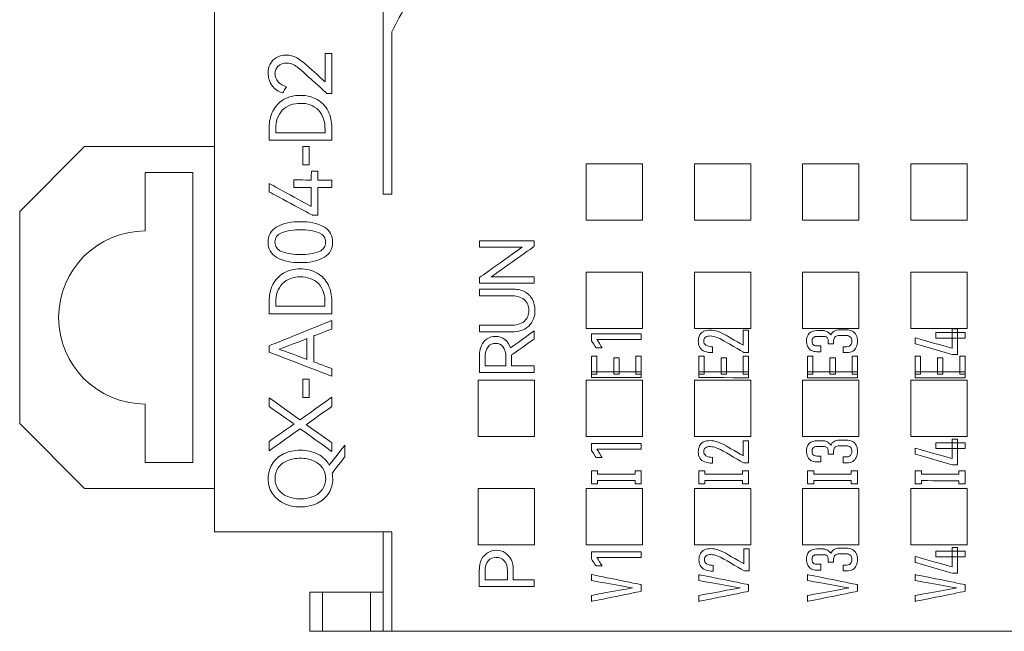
# Model space of a CAD drawing. Header units: inches. Extents: x 1106 to 1533, y 168 to 467.
# Tile 12 of 23: x 1215 to 1238, y 406 to 421. Entities that reach past the tile are written whole.
import ezdxf

# ---------------------------------------------------------------- set-up
doc = ezdxf.new("R2010")
doc.units = ezdxf.units.IN
doc.header["$LTSCALE"] = 23.1
doc.header["$MEASUREMENT"] = 0
doc.layers.get('0').update_dxf_attribs({"lineweight": 18})
doc.layers.add('Layer0000', color=7, linetype='Continuous')

msp = doc.modelspace()

# ---------------------------------------------------------------- linework, layer by layer
at = {"color": 7, "linetype": 'Continuous', "lineweight": 0}
for p, q in [((1219.349, 408.77), (1219.349, 434.67)), ((1214.849, 416.169), (1216.349, 417.669)), ((1219.349, 417.669), (1216.349, 417.669)), ((1217.749, 415.719), (1217.749, 417.069)), ((1218.849, 417.069), (1217.749, 417.069)), ((1218.849, 417.069), (1218.849, 410.369)), ((1214.849, 411.269), (1214.849, 416.169)), ((1217.749, 410.369), (1217.749, 411.719)), ((1216.349, 409.769), (1214.849, 411.269)), ((1217.749, 410.369), (1218.849, 410.369)), ((1219.349, 409.769), (1216.349, 409.769)), ((1219.349, 408.77), (1223.449, 408.77)), ((1223.249, 406.47), (1223.249, 408.77)), ((1223.449, 408.77), (1223.449, 406.47)), ((1221.553, 406.47), (1221.553, 407.37)), ((1223.25, 407.37), (1221.553, 407.37)), ((1221.846, 407.37), (1221.846, 406.47)), ((1222.956, 406.47), (1222.956, 407.37)), ((1221.553, 406.47), (1318.149, 406.47))]:
    msp.add_line(p, q, dxfattribs=at)
msp.add_arc((1217.749, 413.719), 2, 90, 270, dxfattribs=at)
at = {"layer": 'Layer0000', "color": 32, "linetype": 'Continuous', "lineweight": 20}
for centre, radius, start, end in [((1220.97, 419.407), 0.371, 120.4981, 152.9659), ((1220.996, 419.349), 0.434, 88.4027, 119.5385), ((1221.008, 419.284), 0.499, 60.8349, 89.9958), ((1220.37, 418.272), 1.695, 46.3582, 58.6732), ((1221.048, 419.371), 0.457, 153.3887, 180.5701), ((1220.988, 419.361), 0.238, 135.1434, 181.5032), ((1220.999, 419.331), 0.266, 86.5318, 132.37), ((1221.017, 419.241), 0.356, 59.4916, 90.3099), ((1220.31, 418.188), 1.625, 46.5045, 56.8595), ((1221.082, 419.363), 0.491, 179.6013, 215.229), ((1221.026, 419.352), 0.275, 179.5577, 222.4766), ((1221.036, 419.331), 0.435, 215.1988, 256.1999), ((1221.121, 419.44), 0.405, 222.5274, 254.5746), ((1221.271, 418.205), 0.636, 120.3917, 153.5661), ((1221.317, 418.101), 0.75, 88.5113, 119.4727), ((1221.357, 418.091), 0.76, 60.8639, 91.5289), ((1221.407, 418.204), 0.637, 26.6642, 59.8226), ((1221.362, 418.116), 0.593, 138.3371, 183.0456), ((1221.305, 418.109), 0.556, 86.7396, 133.9723), ((1221.371, 418.106), 0.56, 46.3017, 93.46), ((1221.312, 418.117), 0.594, 356.7999, 41.47), ((1221.452, 418.121), 0.837, 153.9444, 180.8743), ((1221.228, 418.121), 0.834, 359.0683, 26.2469), ((1220.983, 415.47), 0.394, 121.1814, 181.7377), ((1221.274, 414.877), 1.054, 86.4995, 118.0095), ((1221.402, 414.887), 1.044, 61.8429, 93.5001), ((1221.689, 415.47), 0.394, 358.2107, 58.5922), ((1220.977, 415.459), 0.228, 111.2333, 180.2909), ((1221.281, 414.656), 1.087, 86.9425, 110.7823), ((1221.396, 414.677), 1.066, 68.9948, 93.1014), ((1221.694, 415.46), 0.228, 359.4917, 68.2227), ((1220.981, 415.447), 0.391, 178.4114, 239.1766), ((1220.976, 415.457), 0.226, 179.6522, 249.0752), ((1221.695, 415.456), 0.226, 291.1691, 0.4479), ((1221.691, 415.447), 0.392, 301.0478, 1.5943), ((1221.275, 416.039), 1.052, 241.9535, 273.4708), ((1221.281, 416.282), 1.105, 249.5423, 272.9611), ((1221.395, 416.257), 1.081, 266.9817, 290.683), ((1221.401, 416.032), 1.044, 266.5496, 298.1263), ((1221.27, 414.196), 0.636, 120.3917, 153.5661), ((1221.305, 414.101), 0.556, 86.7396, 133.9723), ((1221.317, 414.092), 0.75, 88.5113, 119.4727), ((1221.357, 414.082), 0.76, 60.8639, 91.5289), ((1221.37, 414.097), 0.56, 46.3017, 93.46), ((1221.406, 414.195), 0.637, 26.6642, 59.8226), ((1221.452, 414.112), 0.837, 153.9444, 180.8743), ((1221.362, 414.107), 0.593, 138.3371, 183.0456), ((1221.312, 414.108), 0.594, 356.7999, 41.47), ((1221.228, 414.112), 0.834, 359.0683, 26.2469), ((1226.233, 413.747), 0.476, 54.5355, 93.6948), ((1226.241, 413.736), 0.641, 65.2228, 91.2658), ((1226.33, 413.939), 0.419, 29.8369, 64.6445), ((1226.305, 413.9), 0.311, 356.5959, 48.9238), ((1226.231, 413.896), 0.526, 358.5004, 28.5623), ((1226.307, 413.863), 0.309, 310.8305, 3.4637), ((1226.287, 413.857), 0.471, 314.2172, 3.0271), ((1226.233, 414.022), 0.48, 266.3185, 305.1505), ((1226.257, 413.944), 0.555, 266.8599, 310.2188), ((1225.842, 412.932), 0.351, 89.0721, 122.8837), ((1225.855, 412.942), 0.341, 52.3545, 91.1634), ((1230.844, 413.175), 0.311, 153.8632, 181.1941), ((1230.743, 413.216), 0.202, 114.851, 151.9249), ((1230.804, 413.056), 0.374, 89.1987, 113.0452), ((1230.798, 413.109), 0.184, 86.905, 123.1456), ((1230.789, 412.83), 0.6, 72.3279, 87.9615), ((1230.79, 412.831), 0.462, 70.3371, 87.5193), ((1230.65, 412.428), 0.888, 58.8899, 70.5982), ((1230.708, 412.563), 0.879, 59.4817, 72.5697), ((1233.272, 413.195), 0.237, 137.5024, 182.8571), ((1233.261, 413.166), 0.25, 87.6831, 130.9611), ((1233.266, 413.169), 0.115, 87.3958, 131.0712), ((1233.437, 413.161), 0.122, 53.1294, 91.9488), ((1233.421, 413.225), 0.191, 59.4105, 86.3909), ((1233.368, 413.148), 0.285, 36.2318, 58.1699), ((1233.766, 413.248), 0.182, 121.0789, 157.9444), ((1233.773, 413.193), 0.111, 133.7123, 180.7275), ((1233.794, 413.184), 0.251, 89.8294, 118.9371), ((1233.787, 413.149), 0.154, 87.4516, 126.0106), ((1233.96, 413.166), 0.136, 49.0311, 92.323), ((1233.958, 413.113), 0.321, 64.8285, 90.1636), ((1233.953, 413.181), 0.13, 357.4976, 42.4172), ((1234.001, 413.225), 0.202, 26.4739, 62.2735), ((1233.882, 413.178), 0.329, 359.4807, 24.5568), ((1226.02, 412.849), 0.547, 156.144, 181.0141), ((1225.856, 412.921), 0.367, 123.6775, 156.1782), ((1225.942, 412.842), 0.335, 143.0757, 183.8286), ((1225.842, 412.9), 0.22, 88.3187, 139.4044), ((1225.855, 412.906), 0.215, 39.9648, 91.845), ((1225.744, 412.843), 0.341, 356.1602, 36.1102), ((1225.817, 412.907), 0.392, 16.3185, 51.1714), ((1230.801, 413.163), 0.268, 178.8176, 210.7327), ((1230.762, 413.182), 0.104, 128.8675, 182.4861), ((1230.772, 413.173), 0.113, 177.8889, 237.378), ((1230.846, 413.321), 0.278, 240.9192, 273.1074), ((1233.374, 413.18), 0.338, 179.4322, 203.4312), ((1233.238, 413.126), 0.193, 204.8834, 240.6493), ((1233.275, 413.18), 0.113, 138.3527, 182.8146), ((1233.314, 413.175), 0.152, 180.2444, 203.778), ((1233.255, 413.155), 0.0898, 207.1413, 242.0957), ((1233.277, 413.221), 0.159, 246.1439, 268.1519), ((1233.449, 413.195), 0.0889, 358.0731, 46.6239), ((1233.961, 413.201), 0.157, 271.5298, 295.599), ((1233.979, 413.145), 0.0997, 300.5963, 335.9517), ((1233.915, 413.172), 0.169, 336.6145, 1.3143), ((1233.851, 413.171), 0.361, 337.2949, 0.7329), ((1230.763, 413.153), 0.231, 213.5135, 249.3184), ((1230.852, 413.401), 0.494, 249.7996, 271.0047), ((1233.268, 413.203), 0.274, 243.0257, 270.5717), ((1233.982, 413.156), 0.247, 268.316, 299.259), ((1234.001, 413.112), 0.199, 300.8264, 336.2475), ((1230.743, 410.661), 0.203, 114.8765, 151.8994), ((1230.803, 410.507), 0.368, 89.0175, 113.2264), ((1230.791, 410.288), 0.587, 72.1582, 88.1312), ((1230.704, 410), 0.889, 59.5516, 72.4997), ((1233.271, 410.649), 0.236, 137.457, 182.9025), ((1233.261, 410.621), 0.249, 87.5833, 131.0609), ((1233.422, 410.682), 0.188, 59.1932, 86.6082), ((1233.368, 410.601), 0.285, 36.2492, 58.1526), ((1233.766, 410.702), 0.182, 121.0789, 157.9444), ((1233.793, 410.639), 0.25, 89.771, 118.9955), ((1233.959, 410.57), 0.318, 64.6952, 90.2969), ((1234, 410.679), 0.202, 26.4912, 62.2562), ((1233.884, 410.633), 0.327, 359.3954, 24.6421), ((1221.221, 409.997), 0.634, 115.8553, 147.9564), ((1221.318, 409.789), 0.864, 88.7822, 115.6346), ((1221.357, 409.798), 0.855, 63.1671, 91.3331), ((1221.454, 409.997), 0.634, 29.722, 62.9075), ((1230.841, 410.62), 0.308, 153.7401, 181.3171), ((1230.799, 410.607), 0.266, 178.706, 210.8443), ((1230.762, 410.628), 0.103, 128.7676, 182.586), ((1230.772, 410.619), 0.113, 177.8889, 237.378), ((1230.797, 410.555), 0.183, 86.766, 123.2846), ((1230.791, 410.283), 0.455, 70.1988, 87.6576), ((1230.645, 409.863), 0.9, 58.9649, 70.5232), ((1233.371, 410.633), 0.336, 179.3436, 203.5197), ((1233.275, 410.634), 0.113, 138.3527, 182.8146), ((1233.311, 410.629), 0.149, 180.0498, 203.9727), ((1233.255, 410.609), 0.09, 207.1819, 242.0551), ((1233.266, 410.623), 0.115, 87.3958, 131.0712), ((1233.437, 410.616), 0.122, 53.0133, 92.0649), ((1233.449, 410.649), 0.0886, 357.9756, 46.7214), ((1233.772, 410.647), 0.11, 133.5042, 180.9356), ((1233.786, 410.604), 0.153, 87.3551, 126.1071), ((1233.96, 410.62), 0.136, 48.9462, 92.4079), ((1233.978, 410.599), 0.0997, 300.5963, 335.9517), ((1233.954, 410.635), 0.13, 357.4151, 42.4997), ((1233.915, 410.626), 0.169, 336.6145, 1.3143), ((1233.85, 410.625), 0.361, 337.2949, 0.7329), ((1221.22, 410.007), 0.628, 148.6153, 180.7148), ((1221.208, 409.975), 0.47, 112.2299, 144.6272), ((1221.322, 409.7), 0.767, 88.8694, 112.3105), ((1221.351, 409.706), 0.761, 67.5896, 91.0636), ((1221.46, 409.969), 0.476, 35.6701, 67.7195), ((1230.763, 410.599), 0.232, 213.5352, 249.2967), ((1230.851, 410.841), 0.489, 249.6892, 271.1151), ((1230.845, 410.765), 0.277, 240.8521, 273.1745), ((1233.238, 410.58), 0.193, 204.9015, 240.6312), ((1233.267, 410.655), 0.272, 242.9363, 270.6611), ((1233.276, 410.671), 0.155, 245.8281, 268.4677), ((1233.962, 410.652), 0.154, 271.238, 295.8908), ((1233.982, 410.61), 0.247, 268.316, 299.259), ((1234.001, 410.566), 0.199, 300.8264, 336.2475), ((1221.177, 410.008), 0.426, 145.8939, 181.2349), ((1221.499, 410.008), 0.422, 358.7893, 34.4826), ((1221.428, 409.999), 0.655, 359.9314, 10.885), ((1221.224, 409.99), 0.633, 179.2461, 211.0811), ((1221.177, 409.99), 0.426, 178.753, 214.094), ((1221.495, 409.99), 0.427, 325.7019, 1.1284), ((1221.45, 409.991), 0.634, 328.9299, 0.7187), ((1221.214, 409.993), 0.625, 211.8072, 244.357), ((1221.208, 410.023), 0.47, 215.3607, 247.758), ((1221.466, 410.02), 0.467, 291.9454, 324.6409), ((1221.461, 409.994), 0.626, 295.6462, 328.1655), ((1221.319, 410.215), 0.871, 244.4508, 271.1685), ((1221.322, 410.297), 0.767, 247.6775, 271.1186), ((1221.351, 410.304), 0.773, 268.9401, 292.0186), ((1221.355, 410.22), 0.875, 268.7727, 295.4701), ((1225.873, 407.958), 0.388, 122.9256, 154.3782), ((1225.859, 407.971), 0.37, 89.1149, 122.2642), ((1225.871, 407.967), 0.374, 58.1614, 90.8918), ((1225.865, 407.968), 0.377, 25.1695, 57.4631), ((1230.857, 408.125), 0.308, 153.7554, 181.3019), ((1230.76, 408.166), 0.204, 114.9722, 151.8038), ((1230.819, 408.012), 0.368, 89.021, 113.2229), ((1230.807, 407.793), 0.587, 72.1597, 88.1297), ((1230.717, 407.5), 0.894, 59.5918, 72.4596), ((1233.27, 408.151), 0.236, 137.4154, 182.9441), ((1233.26, 408.123), 0.249, 87.5283, 131.1159), ((1233.422, 408.183), 0.188, 59.1984, 86.603), ((1233.366, 408.102), 0.287, 36.3102, 58.0916), ((1233.766, 408.203), 0.182, 121.0789, 157.9444), ((1233.793, 408.141), 0.249, 89.7564, 119.0102), ((1233.959, 408.074), 0.316, 64.6246, 90.3675), ((1234.001, 408.181), 0.201, 26.4001, 62.3473), ((1233.885, 408.135), 0.326, 359.3379, 24.6996), ((1225.983, 407.906), 0.51, 154.3721, 180.9451), ((1225.923, 407.898), 0.317, 140.2444, 183.6772), ((1225.858, 407.936), 0.243, 88.4431, 137.1623), ((1225.872, 407.938), 0.24, 42.5305, 91.6399), ((1225.802, 407.899), 0.319, 356.2849, 39.3508), ((1225.734, 407.906), 0.522, 358.958, 25.0974), ((1230.815, 408.113), 0.267, 178.7235, 210.8267), ((1230.778, 408.133), 0.103, 128.8097, 182.5439), ((1230.787, 408.124), 0.113, 177.8889, 237.378), ((1230.813, 408.06), 0.183, 86.7909, 123.2597), ((1230.807, 407.788), 0.455, 70.2108, 87.6456), ((1230.658, 407.362), 0.907, 59.01, 70.4781), ((1233.369, 408.134), 0.334, 179.2849, 203.5785), ((1233.274, 408.136), 0.113, 138.3527, 182.8146), ((1233.31, 408.13), 0.148, 179.9182, 204.1042), ((1233.255, 408.111), 0.0901, 207.1916, 242.0455), ((1233.266, 408.124), 0.115, 87.3958, 131.0712), ((1233.436, 408.117), 0.122, 53.0518, 92.0264), ((1233.449, 408.15), 0.0887, 358.0271, 46.67), ((1233.772, 408.149), 0.11, 133.5157, 180.9241), ((1233.786, 408.105), 0.153, 87.3853, 126.0769), ((1233.96, 408.123), 0.135, 48.8701, 92.4841), ((1233.979, 408.1), 0.0992, 300.4969, 336.0511), ((1233.954, 408.137), 0.129, 357.3389, 42.5759), ((1233.914, 408.127), 0.169, 336.6145, 1.3143), ((1233.85, 408.126), 0.361, 337.2949, 0.7329), ((1230.78, 408.105), 0.233, 213.6213, 249.2105), ((1230.867, 408.346), 0.49, 249.6989, 271.1054), ((1230.861, 408.27), 0.277, 240.8409, 273.1856), ((1233.238, 408.082), 0.193, 204.9066, 240.6261), ((1233.267, 408.157), 0.273, 242.9539, 270.6434), ((1233.276, 408.172), 0.155, 245.8354, 268.4603), ((1233.962, 408.151), 0.152, 271.0846, 296.0442), ((1233.982, 408.112), 0.247, 268.316, 299.259), ((1234, 408.067), 0.199, 300.8264, 336.2475)]:
    msp.add_arc(centre, radius, start, end, dxfattribs=at)
for points in [[(1223.249, 432.069), (1223.249, 432.059), (1223.248, 416.579), (1223.248, 416.569)], [(1223.448, 420.318), (1223.453, 420.327), (1224.194, 421.72), (1224.198, 421.729)], [(1223.448, 416.569), (1223.448, 416.579), (1223.448, 420.308), (1223.448, 420.318)], [(1221.907, 419.167), (1221.907, 419.177), (1221.907, 419.811), (1221.907, 419.821)], [(1221.907, 419.821), (1221.917, 419.821), (1222.053, 419.821), (1222.063, 419.821)], [(1222.063, 419.821), (1222.063, 419.811), (1222.063, 418.908), (1222.063, 418.898)], [(1221.539, 419.499), (1221.547, 419.492), (1221.899, 419.173), (1221.907, 419.167)], [(1221.95, 418.898), (1221.943, 418.905), (1221.436, 419.36), (1221.428, 419.366)], [(1221.014, 419.05), (1221.009, 419.041), (1220.938, 418.917), (1220.933, 418.908)], [(1222.063, 418.898), (1222.053, 418.898), (1221.96, 418.898), (1221.95, 418.898)], [(1220.616, 417.813), (1220.616, 417.823), (1220.616, 418.098), (1220.616, 418.108)], [(1220.77, 418.084), (1220.77, 418.074), (1220.77, 417.998), (1220.77, 417.988)], [(1221.906, 417.988), (1221.906, 417.998), (1221.906, 418.074), (1221.906, 418.084)], [(1222.062, 418.108), (1222.062, 418.098), (1222.062, 417.823), (1222.062, 417.813)], [(1220.77, 417.988), (1220.78, 417.988), (1221.896, 417.988), (1221.906, 417.988)], [(1222.062, 417.813), (1222.052, 417.813), (1220.626, 417.813), (1220.616, 417.813)], [(1221.394, 417.25), (1221.394, 417.26), (1221.394, 417.659), (1221.394, 417.669)], [(1221.394, 417.669), (1221.404, 417.669), (1221.526, 417.669), (1221.536, 417.669)], [(1221.536, 417.669), (1221.536, 417.659), (1221.536, 417.26), (1221.536, 417.25)], [(1221.536, 417.25), (1221.526, 417.25), (1221.404, 417.25), (1221.394, 417.25)], [(1221.589, 416.896), (1221.589, 416.906), (1221.59, 417.094), (1221.59, 417.104)], [(1221.59, 417.104), (1221.6, 417.104), (1221.732, 417.104), (1221.742, 417.104)], [(1221.742, 417.104), (1221.742, 417.094), (1221.742, 416.906), (1221.742, 416.896)], [(1220.614, 416.624), (1220.614, 416.634), (1220.614, 416.806), (1220.614, 416.816)], [(1220.614, 416.816), (1220.622, 416.811), (1221.581, 416.291), (1221.589, 416.286)], [(1221.184, 416.897), (1221.194, 416.897), (1221.579, 416.896), (1221.589, 416.896)], [(1221.184, 416.721), (1221.184, 416.731), (1221.184, 416.887), (1221.184, 416.897)], [(1221.589, 416.721), (1221.579, 416.721), (1221.194, 416.721), (1221.184, 416.721)], [(1221.589, 416.286), (1221.589, 416.296), (1221.589, 416.711), (1221.589, 416.721)], [(1221.742, 416.896), (1221.752, 416.896), (1222.052, 416.896), (1222.062, 416.896)], [(1222.062, 416.721), (1222.052, 416.721), (1221.752, 416.721), (1221.742, 416.721)], [(1221.742, 416.721), (1221.742, 416.711), (1221.742, 416.091), (1221.742, 416.081)], [(1222.062, 416.896), (1222.062, 416.886), (1222.062, 416.731), (1222.062, 416.721)], [(1221.619, 416.081), (1221.61, 416.085), (1220.622, 416.619), (1220.614, 416.624)], [(1223.248, 416.569), (1223.258, 416.569), (1223.438, 416.569), (1223.448, 416.569)], [(1221.742, 416.081), (1221.732, 416.081), (1221.629, 416.081), (1221.619, 416.081)], [(1225.473, 415.344), (1225.473, 415.354), (1225.473, 415.48), (1225.473, 415.49)], [(1225.473, 415.49), (1225.483, 415.49), (1226.729, 415.49), (1226.739, 415.49)], [(1225.473, 414.641), (1225.481, 414.647), (1226.456, 415.339), (1226.464, 415.344)], [(1226.464, 415.344), (1226.454, 415.344), (1225.483, 415.344), (1225.473, 415.344)], [(1226.739, 415.36), (1226.73, 415.354), (1225.754, 414.662), (1225.746, 414.656)], [(1226.739, 415.49), (1226.739, 415.48), (1226.739, 415.37), (1226.739, 415.36)], [(1225.473, 414.511), (1225.473, 414.521), (1225.473, 414.631), (1225.473, 414.641)], [(1225.746, 414.656), (1225.756, 414.656), (1226.728, 414.656), (1226.738, 414.656)], [(1226.738, 414.656), (1226.738, 414.646), (1226.738, 414.521), (1226.738, 414.511)], [(1226.738, 414.511), (1226.728, 414.511), (1225.483, 414.511), (1225.473, 414.511)], [(1225.473, 414.222), (1225.473, 414.232), (1225.473, 414.366), (1225.473, 414.376)], [(1225.473, 414.376), (1225.483, 414.376), (1226.217, 414.376), (1226.227, 414.376)], [(1226.203, 414.222), (1226.193, 414.222), (1225.483, 414.222), (1225.473, 414.222)], [(1220.615, 413.804), (1220.615, 413.814), (1220.615, 414.089), (1220.615, 414.099)], [(1220.769, 414.075), (1220.769, 414.065), (1220.769, 413.99), (1220.769, 413.98)], [(1220.769, 413.98), (1220.779, 413.98), (1221.895, 413.98), (1221.905, 413.98)], [(1221.905, 413.98), (1221.905, 413.99), (1221.905, 414.065), (1221.905, 414.075)], [(1222.061, 414.099), (1222.061, 414.089), (1222.061, 413.814), (1222.061, 413.804)], [(1222.061, 413.804), (1222.051, 413.804), (1220.625, 413.804), (1220.615, 413.804)], [(1220.615, 413.067), (1220.624, 413.071), (1222.052, 413.644), (1222.061, 413.648)], [(1222.061, 413.648), (1222.061, 413.638), (1222.061, 413.462), (1222.061, 413.452)], [(1225.473, 413.389), (1225.473, 413.399), (1225.473, 413.533), (1225.473, 413.543)], [(1225.473, 413.543), (1225.483, 413.543), (1226.192, 413.543), (1226.202, 413.543)], [(1222.061, 413.452), (1222.052, 413.448), (1221.656, 413.296), (1221.646, 413.292)], [(1221.646, 413.292), (1221.646, 413.282), (1221.646, 412.703), (1221.646, 412.693)], [(1226.227, 413.389), (1226.217, 413.389), (1225.483, 413.389), (1225.473, 413.389)], [(1226.194, 413.017), (1226.202, 413.023), (1226.73, 413.404), (1226.738, 413.409)], [(1226.738, 413.409), (1226.738, 413.399), (1226.738, 413.231), (1226.738, 413.221)], [(1228.063, 413.183), (1228.063, 413.193), (1228.063, 413.336), (1228.063, 413.346)], [(1228.063, 413.346), (1228.073, 413.346), (1229.205, 413.346), (1229.215, 413.346)], [(1229.215, 413.346), (1229.215, 413.336), (1229.215, 413.223), (1229.215, 413.213)], [(1231.154, 413.32), (1231.163, 413.315), (1231.564, 413.084), (1231.573, 413.079)], [(1231.573, 413.079), (1231.573, 413.089), (1231.573, 413.418), (1231.573, 413.428)], [(1231.573, 413.428), (1231.583, 413.428), (1231.687, 413.428), (1231.697, 413.428)], [(1231.697, 413.428), (1231.697, 413.418), (1231.697, 412.923), (1231.697, 412.913)], [(1233.271, 413.416), (1233.281, 413.416), (1233.423, 413.416), (1233.433, 413.416)], [(1233.432, 413.284), (1233.422, 413.284), (1233.281, 413.284), (1233.271, 413.284)], [(1233.955, 413.302), (1233.945, 413.302), (1233.804, 413.302), (1233.794, 413.302)], [(1233.795, 413.435), (1233.805, 413.435), (1233.947, 413.435), (1233.957, 413.435)], [(1236.022, 413.244), (1236.022, 413.254), (1236.022, 413.364), (1236.022, 413.374)], [(1236.022, 413.374), (1236.032, 413.374), (1236.689, 413.374), (1236.699, 413.374)], [(1236.399, 413.008), (1236.399, 413.018), (1236.399, 413.449), (1236.399, 413.459)], [(1236.399, 413.459), (1236.409, 413.459), (1236.512, 413.459), (1236.522, 413.459)], [(1236.522, 413.459), (1236.522, 413.449), (1236.522, 412.871), (1236.522, 412.861)], [(1236.699, 413.374), (1236.699, 413.364), (1236.699, 413.254), (1236.699, 413.244)], [(1220.615, 412.919), (1220.615, 412.929), (1220.615, 413.057), (1220.615, 413.067)], [(1221.488, 413.231), (1221.479, 413.227), (1220.86, 412.989), (1220.85, 412.986)], [(1221.488, 412.753), (1221.488, 412.763), (1221.488, 413.221), (1221.488, 413.231)], [(1226.738, 413.221), (1226.73, 413.215), (1226.228, 412.86), (1226.22, 412.855)], [(1228.172, 413.02), (1228.166, 413.028), (1228.068, 413.174), (1228.063, 413.183)], [(1229.215, 413.213), (1229.205, 413.213), (1228.199, 413.213), (1228.189, 413.213)], [(1228.189, 413.213), (1228.194, 413.205), (1228.304, 413.028), (1228.309, 413.02)], [(1230.863, 413.044), (1230.863, 413.034), (1230.863, 412.917), (1230.863, 412.907)], [(1231.586, 412.913), (1231.577, 412.918), (1231.118, 413.184), (1231.109, 413.189)], [(1233.272, 413.062), (1233.282, 413.062), (1233.357, 413.062), (1233.367, 413.062)], [(1233.367, 413.062), (1233.367, 413.052), (1233.367, 412.938), (1233.367, 412.928)], [(1233.538, 413.11), (1233.538, 413.12), (1233.538, 413.182), (1233.538, 413.192)], [(1233.662, 413.11), (1233.652, 413.11), (1233.548, 413.11), (1233.538, 413.11)], [(1233.662, 413.192), (1233.662, 413.182), (1233.662, 413.12), (1233.662, 413.11)], [(1233.88, 412.909), (1233.88, 412.919), (1233.88, 413.034), (1233.88, 413.044)], [(1233.88, 413.044), (1233.89, 413.044), (1233.956, 413.044), (1233.966, 413.044)], [(1235.547, 413.112), (1235.547, 413.122), (1235.547, 413.24), (1235.547, 413.25)], [(1235.547, 413.25), (1235.557, 413.247), (1236.389, 413.011), (1236.399, 413.008)], [(1236.408, 412.861), (1236.399, 412.864), (1235.557, 413.11), (1235.547, 413.112)], [(1236.699, 413.244), (1236.689, 413.244), (1236.032, 413.244), (1236.022, 413.244)], [(1222.061, 412.363), (1222.052, 412.367), (1220.625, 412.915), (1220.615, 412.919)], [(1220.85, 412.986), (1220.86, 412.982), (1221.479, 412.756), (1221.488, 412.753)], [(1225.473, 412.45), (1225.473, 412.46), (1225.473, 412.829), (1225.473, 412.839)], [(1225.608, 412.82), (1225.608, 412.81), (1225.608, 412.614), (1225.608, 412.604)], [(1226.085, 412.604), (1226.085, 412.614), (1226.085, 412.81), (1226.085, 412.82)], [(1226.22, 412.855), (1226.22, 412.851), (1226.22, 412.842), (1226.22, 412.839)], [(1226.22, 412.839), (1226.22, 412.829), (1226.22, 412.614), (1226.22, 412.604)], [(1228.063, 412.408), (1228.063, 412.418), (1228.063, 412.814), (1228.063, 412.824)], [(1228.063, 412.824), (1228.073, 412.824), (1228.177, 412.824), (1228.187, 412.824)], [(1228.309, 413.02), (1228.299, 413.02), (1228.182, 413.02), (1228.172, 413.02)], [(1228.187, 412.824), (1228.187, 412.814), (1228.187, 412.418), (1228.187, 412.408)], [(1229.091, 412.408), (1229.091, 412.418), (1229.091, 412.814), (1229.091, 412.824)], [(1229.091, 412.824), (1229.101, 412.824), (1229.205, 412.824), (1229.215, 412.824)], [(1229.215, 412.824), (1229.215, 412.814), (1229.215, 412.418), (1229.215, 412.408)], [(1230.545, 412.408), (1230.545, 412.418), (1230.545, 412.814), (1230.545, 412.824)], [(1230.545, 412.824), (1230.555, 412.824), (1230.659, 412.824), (1230.669, 412.824)], [(1230.669, 412.824), (1230.669, 412.814), (1230.669, 412.418), (1230.669, 412.408)], [(1231.573, 412.408), (1231.573, 412.418), (1231.573, 412.814), (1231.573, 412.824)], [(1231.573, 412.824), (1231.583, 412.824), (1231.687, 412.824), (1231.697, 412.824)], [(1231.697, 412.913), (1231.687, 412.913), (1231.596, 412.913), (1231.586, 412.913)], [(1231.697, 412.824), (1231.697, 412.814), (1231.697, 412.418), (1231.697, 412.408)], [(1233.059, 412.408), (1233.059, 412.418), (1233.059, 412.814), (1233.059, 412.824)], [(1233.059, 412.824), (1233.069, 412.824), (1233.173, 412.824), (1233.183, 412.824)], [(1233.183, 412.824), (1233.183, 412.814), (1233.183, 412.418), (1233.183, 412.408)], [(1233.367, 412.928), (1233.357, 412.928), (1233.281, 412.928), (1233.271, 412.928)], [(1233.975, 412.909), (1233.965, 412.909), (1233.89, 412.909), (1233.88, 412.909)], [(1234.087, 412.408), (1234.087, 412.418), (1234.087, 412.814), (1234.087, 412.824)], [(1234.087, 412.824), (1234.097, 412.824), (1234.201, 412.824), (1234.211, 412.824)], [(1234.211, 412.824), (1234.211, 412.814), (1234.211, 412.418), (1234.211, 412.408)], [(1235.547, 412.408), (1235.547, 412.418), (1235.547, 412.814), (1235.547, 412.824)], [(1235.547, 412.824), (1235.557, 412.824), (1235.661, 412.824), (1235.671, 412.824)], [(1235.671, 412.824), (1235.671, 412.814), (1235.671, 412.418), (1235.671, 412.408)], [(1236.522, 412.861), (1236.512, 412.861), (1236.418, 412.861), (1236.408, 412.861)], [(1236.575, 412.407), (1236.575, 412.417), (1236.575, 412.813), (1236.575, 412.823)], [(1236.575, 412.823), (1236.585, 412.823), (1236.689, 412.823), (1236.699, 412.823)], [(1236.699, 412.823), (1236.699, 412.813), (1236.699, 412.417), (1236.699, 412.407)], [(1221.646, 412.693), (1221.656, 412.69), (1222.052, 412.545), (1222.061, 412.541)], [(1225.608, 412.604), (1225.618, 412.604), (1226.075, 412.604), (1226.085, 412.604)], [(1226.22, 412.604), (1226.23, 412.604), (1226.728, 412.604), (1226.738, 412.604)], [(1226.738, 412.604), (1226.738, 412.594), (1226.738, 412.46), (1226.738, 412.45)], [(1228.58, 412.408), (1228.58, 412.418), (1228.58, 412.775), (1228.58, 412.785)], [(1228.58, 412.785), (1228.59, 412.785), (1228.695, 412.785), (1228.705, 412.785)], [(1228.705, 412.785), (1228.705, 412.775), (1228.705, 412.418), (1228.705, 412.408)], [(1231.062, 412.408), (1231.062, 412.418), (1231.062, 412.774), (1231.062, 412.784)], [(1231.062, 412.784), (1231.072, 412.784), (1231.177, 412.784), (1231.187, 412.784)], [(1231.187, 412.784), (1231.187, 412.774), (1231.187, 412.418), (1231.187, 412.408)], [(1233.576, 412.408), (1233.576, 412.418), (1233.576, 412.774), (1233.576, 412.784)], [(1233.576, 412.784), (1233.586, 412.784), (1233.691, 412.784), (1233.701, 412.784)], [(1233.701, 412.784), (1233.701, 412.774), (1233.701, 412.418), (1233.701, 412.408)], [(1236.064, 412.407), (1236.064, 412.417), (1236.064, 412.774), (1236.064, 412.784)], [(1236.064, 412.784), (1236.074, 412.784), (1236.179, 412.784), (1236.189, 412.784)], [(1236.189, 412.784), (1236.189, 412.774), (1236.189, 412.417), (1236.189, 412.407)], [(1222.061, 412.541), (1222.061, 412.531), (1222.061, 412.373), (1222.061, 412.363)], [(1226.738, 412.45), (1226.728, 412.45), (1225.483, 412.45), (1225.473, 412.45)], [(1228.063, 412.33), (1228.063, 412.34), (1228.063, 412.452), (1228.063, 412.462)], [(1228.063, 412.462), (1228.073, 412.462), (1229.205, 412.462), (1229.215, 412.462)], [(1228.187, 412.408), (1228.177, 412.408), (1228.073, 412.408), (1228.063, 412.408)], [(1228.705, 412.408), (1228.695, 412.408), (1228.59, 412.408), (1228.58, 412.408)], [(1229.215, 412.408), (1229.205, 412.408), (1229.101, 412.408), (1229.091, 412.408)], [(1229.215, 412.462), (1229.215, 412.452), (1229.215, 412.34), (1229.215, 412.33)], [(1230.545, 412.33), (1230.545, 412.34), (1230.545, 412.452), (1230.545, 412.462)], [(1230.545, 412.462), (1230.555, 412.462), (1231.687, 412.462), (1231.697, 412.462)], [(1230.669, 412.408), (1230.659, 412.408), (1230.555, 412.408), (1230.545, 412.408)], [(1231.187, 412.408), (1231.177, 412.408), (1231.072, 412.408), (1231.062, 412.408)], [(1231.697, 412.408), (1231.687, 412.408), (1231.583, 412.408), (1231.573, 412.408)], [(1231.697, 412.462), (1231.697, 412.452), (1231.697, 412.339), (1231.697, 412.329)], [(1233.059, 412.329), (1233.059, 412.339), (1233.059, 412.452), (1233.059, 412.462)], [(1233.059, 412.462), (1233.069, 412.462), (1234.201, 412.461), (1234.211, 412.461)], [(1233.183, 412.408), (1233.173, 412.408), (1233.069, 412.408), (1233.059, 412.408)], [(1233.701, 412.408), (1233.691, 412.408), (1233.586, 412.408), (1233.576, 412.408)], [(1234.211, 412.408), (1234.201, 412.408), (1234.097, 412.408), (1234.087, 412.408)], [(1234.211, 412.461), (1234.211, 412.451), (1234.211, 412.339), (1234.211, 412.329)], [(1235.547, 412.329), (1235.547, 412.339), (1235.547, 412.451), (1235.547, 412.461)], [(1235.547, 412.461), (1235.557, 412.461), (1236.689, 412.461), (1236.699, 412.461)], [(1235.671, 412.408), (1235.661, 412.408), (1235.557, 412.408), (1235.547, 412.408)], [(1236.189, 412.407), (1236.179, 412.407), (1236.074, 412.407), (1236.064, 412.407)], [(1236.699, 412.407), (1236.689, 412.407), (1236.585, 412.407), (1236.575, 412.407)], [(1236.699, 412.461), (1236.699, 412.451), (1236.699, 412.339), (1236.699, 412.329)], [(1221.394, 411.873), (1221.394, 411.883), (1221.394, 412.282), (1221.394, 412.292)], [(1221.394, 412.292), (1221.404, 412.292), (1221.526, 412.292), (1221.536, 412.292)], [(1221.536, 412.292), (1221.536, 412.282), (1221.536, 411.883), (1221.536, 411.873)], [(1229.215, 412.33), (1229.205, 412.33), (1228.073, 412.33), (1228.063, 412.33)], [(1231.697, 412.329), (1231.687, 412.329), (1230.555, 412.33), (1230.545, 412.33)], [(1234.211, 412.329), (1234.201, 412.329), (1233.069, 412.329), (1233.059, 412.329)], [(1236.699, 412.329), (1236.689, 412.329), (1235.557, 412.329), (1235.547, 412.329)], [(1220.616, 411.864), (1220.624, 411.859), (1221.321, 411.359), (1221.329, 411.353)], [(1220.616, 411.661), (1220.616, 411.671), (1220.616, 411.854), (1220.616, 411.864)], [(1221.329, 411.353), (1221.337, 411.359), (1222.054, 411.872), (1222.062, 411.878)], [(1221.536, 411.873), (1221.526, 411.873), (1221.404, 411.873), (1221.394, 411.873)], [(1222.062, 411.878), (1222.062, 411.868), (1222.062, 411.673), (1222.062, 411.663)], [(1221.191, 411.26), (1221.182, 411.266), (1220.624, 411.655), (1220.616, 411.661)], [(1222.062, 411.663), (1222.054, 411.657), (1221.479, 411.25), (1221.471, 411.244)], [(1220.616, 410.857), (1220.624, 410.863), (1221.182, 411.254), (1221.191, 411.26)], [(1221.471, 411.244), (1221.479, 411.238), (1222.054, 410.835), (1222.062, 410.829)], [(1221.331, 411.151), (1221.323, 411.145), (1220.624, 410.645), (1220.616, 410.64)], [(1222.062, 410.626), (1222.054, 410.631), (1221.339, 411.145), (1221.331, 411.151)], [(1220.616, 410.64), (1220.616, 410.65), (1220.616, 410.847), (1220.616, 410.857)], [(1222.004, 410.311), (1222.011, 410.319), (1222.356, 410.759), (1222.362, 410.767)], [(1222.062, 410.829), (1222.062, 410.819), (1222.062, 410.636), (1222.062, 410.626)], [(1222.362, 410.767), (1222.362, 410.757), (1222.362, 410.512), (1222.362, 410.502)], [(1228.063, 410.648), (1228.063, 410.658), (1228.063, 410.801), (1228.063, 410.811)], [(1228.063, 410.811), (1228.073, 410.811), (1229.205, 410.81), (1229.215, 410.81)], [(1229.215, 410.81), (1229.215, 410.8), (1229.215, 410.688), (1229.215, 410.678)], [(1231.154, 410.766), (1231.163, 410.761), (1231.564, 410.529), (1231.572, 410.524)], [(1231.572, 410.524), (1231.572, 410.534), (1231.572, 410.863), (1231.572, 410.873)], [(1231.572, 410.873), (1231.582, 410.873), (1231.687, 410.873), (1231.697, 410.873)], [(1231.697, 410.873), (1231.697, 410.863), (1231.697, 410.368), (1231.697, 410.358)], [(1233.271, 410.87), (1233.281, 410.87), (1233.423, 410.87), (1233.433, 410.87)], [(1233.794, 410.889), (1233.804, 410.889), (1233.947, 410.888), (1233.957, 410.888)], [(1236.021, 410.696), (1236.021, 410.706), (1236.021, 410.816), (1236.021, 410.826)], [(1236.021, 410.826), (1236.031, 410.826), (1236.689, 410.826), (1236.699, 410.826)], [(1236.399, 410.46), (1236.399, 410.47), (1236.399, 410.901), (1236.399, 410.911)], [(1236.399, 410.911), (1236.409, 410.911), (1236.512, 410.911), (1236.522, 410.911)], [(1236.522, 410.911), (1236.522, 410.901), (1236.521, 410.323), (1236.521, 410.313)], [(1236.699, 410.826), (1236.699, 410.816), (1236.699, 410.706), (1236.699, 410.696)], [(1228.171, 410.485), (1228.166, 410.493), (1228.068, 410.639), (1228.063, 410.648)], [(1229.215, 410.678), (1229.205, 410.678), (1228.199, 410.678), (1228.189, 410.678)], [(1228.189, 410.678), (1228.194, 410.67), (1228.304, 410.493), (1228.309, 410.485)], [(1231.586, 410.358), (1231.577, 410.363), (1231.117, 410.629), (1231.109, 410.634)], [(1233.432, 410.737), (1233.422, 410.737), (1233.281, 410.737), (1233.271, 410.737)], [(1233.538, 410.564), (1233.538, 410.574), (1233.538, 410.635), (1233.538, 410.645)], [(1233.662, 410.564), (1233.652, 410.564), (1233.548, 410.564), (1233.538, 410.564)], [(1233.662, 410.645), (1233.662, 410.635), (1233.662, 410.574), (1233.662, 410.564)], [(1233.954, 410.756), (1233.944, 410.756), (1233.803, 410.756), (1233.793, 410.756)], [(1235.547, 410.564), (1235.547, 410.574), (1235.547, 410.692), (1235.547, 410.702)], [(1235.547, 410.702), (1235.556, 410.699), (1236.389, 410.463), (1236.399, 410.46)], [(1236.408, 410.313), (1236.399, 410.316), (1235.556, 410.562), (1235.547, 410.564)], [(1236.699, 410.696), (1236.689, 410.696), (1236.031, 410.696), (1236.021, 410.696)], [(1222.362, 410.502), (1222.356, 410.494), (1222.078, 410.131), (1222.072, 410.123)], [(1228.309, 410.485), (1228.299, 410.485), (1228.181, 410.485), (1228.171, 410.485)], [(1230.862, 410.489), (1230.862, 410.479), (1230.862, 410.362), (1230.862, 410.352)], [(1231.697, 410.358), (1231.687, 410.358), (1231.596, 410.358), (1231.586, 410.358)], [(1233.366, 410.382), (1233.356, 410.382), (1233.28, 410.382), (1233.27, 410.382)], [(1233.272, 410.516), (1233.282, 410.516), (1233.356, 410.516), (1233.366, 410.516)], [(1233.366, 410.516), (1233.366, 410.506), (1233.366, 410.392), (1233.366, 410.382)], [(1233.88, 410.363), (1233.88, 410.373), (1233.88, 410.488), (1233.88, 410.498)], [(1233.88, 410.498), (1233.89, 410.498), (1233.955, 410.498), (1233.965, 410.498)], [(1233.975, 410.363), (1233.965, 410.363), (1233.89, 410.363), (1233.88, 410.363)], [(1236.521, 410.313), (1236.511, 410.313), (1236.418, 410.313), (1236.408, 410.313)], [(1228.062, 409.95), (1228.062, 409.96), (1228.062, 410.091), (1228.062, 410.101)], [(1228.063, 410.101), (1228.063, 410.111), (1228.063, 410.166), (1228.063, 410.176)], [(1228.063, 410.176), (1228.073, 410.176), (1228.195, 410.176), (1228.205, 410.176)], [(1228.205, 410.176), (1228.205, 410.166), (1228.205, 410.111), (1228.205, 410.101)], [(1228.205, 410.101), (1228.215, 410.101), (1229.062, 410.101), (1229.072, 410.101)], [(1229.072, 410.101), (1229.072, 410.111), (1229.072, 410.166), (1229.072, 410.176)], [(1229.072, 410.176), (1229.082, 410.176), (1229.205, 410.176), (1229.215, 410.176)], [(1229.215, 410.176), (1229.215, 410.166), (1229.215, 409.886), (1229.215, 409.876)], [(1230.544, 410.101), (1230.544, 410.111), (1230.544, 410.165), (1230.544, 410.175)], [(1230.544, 410.175), (1230.554, 410.175), (1230.677, 410.175), (1230.687, 410.175)], [(1230.544, 409.95), (1230.544, 409.96), (1230.544, 410.091), (1230.544, 410.101)], [(1230.687, 410.175), (1230.687, 410.165), (1230.687, 410.111), (1230.687, 410.101)], [(1230.687, 410.101), (1230.697, 410.101), (1231.544, 410.101), (1231.554, 410.101)], [(1231.554, 410.101), (1231.554, 410.111), (1231.554, 410.166), (1231.554, 410.176)], [(1231.554, 410.176), (1231.564, 410.176), (1231.687, 410.176), (1231.697, 410.176)], [(1231.697, 410.176), (1231.697, 410.166), (1231.697, 409.886), (1231.697, 409.876)], [(1233.059, 410.1), (1233.059, 410.11), (1233.059, 410.165), (1233.059, 410.175)], [(1233.059, 410.175), (1233.069, 410.175), (1233.192, 410.175), (1233.202, 410.175)], [(1233.059, 409.95), (1233.059, 409.96), (1233.059, 410.09), (1233.059, 410.1)], [(1233.202, 410.175), (1233.202, 410.165), (1233.202, 410.11), (1233.202, 410.1)], [(1233.202, 410.1), (1233.212, 410.1), (1234.058, 410.1), (1234.068, 410.1)], [(1234.068, 410.1), (1234.068, 410.11), (1234.068, 410.165), (1234.068, 410.175)], [(1234.068, 410.175), (1234.078, 410.175), (1234.201, 410.175), (1234.211, 410.175)], [(1234.211, 410.175), (1234.211, 410.165), (1234.211, 409.886), (1234.211, 409.876)], [(1235.547, 410.1), (1235.547, 410.11), (1235.547, 410.165), (1235.547, 410.175)], [(1235.547, 410.175), (1235.557, 410.175), (1235.679, 410.175), (1235.689, 410.175)], [(1235.547, 409.95), (1235.547, 409.96), (1235.547, 410.09), (1235.547, 410.1)], [(1235.689, 410.175), (1235.689, 410.165), (1235.689, 410.11), (1235.689, 410.1)], [(1235.689, 410.1), (1235.699, 410.1), (1236.546, 410.1), (1236.556, 410.1)], [(1236.556, 410.1), (1236.556, 410.11), (1236.556, 410.165), (1236.556, 410.175)], [(1236.556, 410.175), (1236.566, 410.175), (1236.689, 410.175), (1236.699, 410.175)], [(1236.699, 410.175), (1236.699, 410.165), (1236.699, 409.886), (1236.699, 409.876)], [(1228.063, 409.876), (1228.063, 409.886), (1228.063, 409.94), (1228.063, 409.95)], [(1228.205, 409.876), (1228.195, 409.876), (1228.073, 409.876), (1228.063, 409.876)], [(1229.072, 409.95), (1229.062, 409.95), (1228.215, 409.95), (1228.205, 409.95)], [(1228.205, 409.95), (1228.205, 409.94), (1228.205, 409.886), (1228.205, 409.876)], [(1229.072, 409.876), (1229.072, 409.886), (1229.072, 409.94), (1229.072, 409.95)], [(1229.215, 409.876), (1229.205, 409.876), (1229.082, 409.876), (1229.072, 409.876)], [(1230.544, 409.876), (1230.544, 409.886), (1230.544, 409.94), (1230.544, 409.95)], [(1230.687, 409.876), (1230.677, 409.876), (1230.554, 409.876), (1230.544, 409.876)], [(1231.554, 409.95), (1231.544, 409.95), (1230.697, 409.95), (1230.687, 409.95)], [(1230.687, 409.95), (1230.687, 409.94), (1230.687, 409.886), (1230.687, 409.876)], [(1231.554, 409.876), (1231.554, 409.886), (1231.554, 409.94), (1231.554, 409.95)], [(1231.697, 409.876), (1231.687, 409.876), (1231.564, 409.876), (1231.554, 409.876)], [(1233.059, 409.875), (1233.059, 409.885), (1233.059, 409.94), (1233.059, 409.95)], [(1233.202, 409.875), (1233.192, 409.875), (1233.069, 409.875), (1233.059, 409.875)], [(1234.068, 409.95), (1234.058, 409.95), (1233.212, 409.95), (1233.202, 409.95)], [(1233.202, 409.95), (1233.202, 409.94), (1233.202, 409.885), (1233.202, 409.875)], [(1234.068, 409.876), (1234.068, 409.886), (1234.068, 409.94), (1234.068, 409.95)], [(1234.211, 409.876), (1234.201, 409.876), (1234.078, 409.876), (1234.068, 409.876)], [(1235.547, 409.875), (1235.547, 409.885), (1235.547, 409.94), (1235.547, 409.95)], [(1235.689, 409.875), (1235.679, 409.875), (1235.557, 409.875), (1235.547, 409.875)], [(1236.556, 409.949), (1236.546, 409.949), (1235.699, 409.95), (1235.689, 409.95)], [(1235.689, 409.95), (1235.689, 409.94), (1235.689, 409.885), (1235.689, 409.875)], [(1236.556, 409.876), (1236.556, 409.886), (1236.556, 409.939), (1236.556, 409.949)], [(1236.699, 409.876), (1236.689, 409.876), (1236.566, 409.876), (1236.556, 409.876)], [(1228.062, 408.142), (1228.062, 408.152), (1228.062, 408.295), (1228.062, 408.305)], [(1228.062, 408.305), (1228.072, 408.305), (1229.205, 408.305), (1229.215, 408.305)], [(1229.215, 408.305), (1229.215, 408.295), (1229.215, 408.182), (1229.215, 408.172)], [(1231.17, 408.271), (1231.179, 408.266), (1231.58, 408.034), (1231.588, 408.029)], [(1231.588, 408.029), (1231.588, 408.039), (1231.588, 408.368), (1231.588, 408.378)], [(1231.588, 408.378), (1231.598, 408.378), (1231.703, 408.378), (1231.713, 408.378)], [(1231.713, 408.378), (1231.713, 408.368), (1231.713, 407.873), (1231.713, 407.863)], [(1233.271, 408.371), (1233.281, 408.371), (1233.423, 408.371), (1233.433, 408.371)], [(1233.794, 408.39), (1233.804, 408.39), (1233.947, 408.39), (1233.957, 408.39)], [(1236.022, 408.193), (1236.022, 408.203), (1236.022, 408.313), (1236.022, 408.323)], [(1236.022, 408.323), (1236.032, 408.323), (1236.69, 408.323), (1236.7, 408.323)], [(1236.4, 407.957), (1236.4, 407.967), (1236.4, 408.398), (1236.4, 408.408)], [(1236.4, 408.408), (1236.41, 408.408), (1236.512, 408.408), (1236.522, 408.408)], [(1236.522, 408.408), (1236.522, 408.398), (1236.522, 407.82), (1236.522, 407.81)], [(1236.7, 408.323), (1236.7, 408.313), (1236.7, 408.203), (1236.7, 408.193)], [(1228.171, 407.979), (1228.165, 407.987), (1228.068, 408.133), (1228.062, 408.142)], [(1229.215, 408.172), (1229.205, 408.172), (1228.198, 408.173), (1228.188, 408.173)], [(1228.188, 408.173), (1228.194, 408.164), (1228.303, 407.988), (1228.309, 407.979)], [(1231.602, 407.863), (1231.593, 407.868), (1231.133, 408.134), (1231.125, 408.139)], [(1233.432, 408.239), (1233.422, 408.239), (1233.281, 408.239), (1233.271, 408.239)], [(1233.537, 408.065), (1233.537, 408.075), (1233.537, 408.137), (1233.537, 408.147)], [(1233.662, 408.065), (1233.652, 408.065), (1233.547, 408.065), (1233.537, 408.065)], [(1233.662, 408.147), (1233.662, 408.137), (1233.662, 408.075), (1233.662, 408.065)], [(1233.954, 408.258), (1233.944, 408.258), (1233.803, 408.258), (1233.793, 408.258)], [(1235.548, 408.061), (1235.548, 408.071), (1235.548, 408.189), (1235.548, 408.199)], [(1235.548, 408.199), (1235.557, 408.196), (1236.39, 407.96), (1236.4, 407.957)], [(1236.409, 407.81), (1236.399, 407.813), (1235.557, 408.059), (1235.548, 408.061)], [(1236.7, 408.193), (1236.69, 408.193), (1236.032, 408.193), (1236.022, 408.193)], [(1225.472, 407.508), (1225.472, 407.518), (1225.472, 407.887), (1225.472, 407.897)], [(1225.607, 407.878), (1225.607, 407.868), (1225.607, 407.672), (1225.607, 407.662)], [(1226.121, 407.662), (1226.121, 407.672), (1226.121, 407.868), (1226.121, 407.878)], [(1226.255, 407.897), (1226.255, 407.887), (1226.255, 407.672), (1226.255, 407.662)], [(1228.309, 407.979), (1228.299, 407.979), (1228.181, 407.979), (1228.171, 407.979)], [(1230.878, 407.994), (1230.878, 407.984), (1230.878, 407.867), (1230.878, 407.857)], [(1231.713, 407.863), (1231.703, 407.863), (1231.612, 407.863), (1231.602, 407.863)], [(1233.366, 407.884), (1233.356, 407.884), (1233.28, 407.884), (1233.27, 407.884)], [(1233.272, 408.018), (1233.282, 408.018), (1233.356, 408.018), (1233.366, 408.018)], [(1233.366, 408.018), (1233.366, 408.008), (1233.366, 407.894), (1233.366, 407.884)], [(1233.879, 407.865), (1233.879, 407.875), (1233.879, 407.99), (1233.879, 408)], [(1233.879, 408), (1233.889, 408), (1233.955, 408), (1233.965, 408)], [(1233.975, 407.865), (1233.965, 407.865), (1233.889, 407.865), (1233.879, 407.865)], [(1236.522, 407.81), (1236.512, 407.81), (1236.419, 407.81), (1236.409, 407.81)], [(1225.607, 407.662), (1225.617, 407.662), (1226.111, 407.662), (1226.121, 407.662)], [(1226.255, 407.662), (1226.265, 407.662), (1226.728, 407.662), (1226.738, 407.662)], [(1226.738, 407.662), (1226.738, 407.652), (1226.738, 407.518), (1226.738, 407.508)], [(1228.062, 407.642), (1228.062, 407.652), (1228.062, 407.771), (1228.062, 407.781)], [(1228.062, 407.781), (1228.072, 407.779), (1229.205, 407.55), (1229.215, 407.548)], [(1229.016, 407.471), (1229.006, 407.473), (1228.072, 407.64), (1228.062, 407.642)], [(1230.544, 407.642), (1230.544, 407.652), (1230.544, 407.77), (1230.544, 407.78)], [(1230.544, 407.78), (1230.554, 407.778), (1231.687, 407.55), (1231.696, 407.548)], [(1231.498, 407.471), (1231.488, 407.472), (1230.554, 407.64), (1230.544, 407.642)], [(1233.059, 407.642), (1233.059, 407.652), (1233.059, 407.77), (1233.059, 407.78)], [(1233.059, 407.78), (1233.068, 407.778), (1234.201, 407.55), (1234.211, 407.548)], [(1234.012, 407.47), (1234.002, 407.472), (1233.068, 407.64), (1233.059, 407.642)], [(1235.546, 407.641), (1235.546, 407.651), (1235.546, 407.77), (1235.546, 407.78)], [(1235.546, 407.78), (1235.556, 407.778), (1236.689, 407.55), (1236.699, 407.548)], [(1236.5, 407.47), (1236.49, 407.472), (1235.556, 407.64), (1235.546, 407.641)], [(1226.738, 407.508), (1226.728, 407.508), (1225.482, 407.508), (1225.472, 407.508)], [(1228.062, 407.3), (1228.072, 407.302), (1229.006, 407.469), (1229.016, 407.471)], [(1229.214, 407.393), (1229.205, 407.391), (1228.072, 407.163), (1228.062, 407.161)], [(1229.215, 407.548), (1229.215, 407.538), (1229.214, 407.403), (1229.214, 407.393)], [(1230.544, 407.3), (1230.554, 407.301), (1231.488, 407.469), (1231.498, 407.471)], [(1231.696, 407.393), (1231.687, 407.391), (1230.554, 407.163), (1230.544, 407.161)], [(1231.696, 407.548), (1231.696, 407.538), (1231.696, 407.403), (1231.696, 407.393)], [(1233.058, 407.299), (1233.068, 407.301), (1234.002, 407.469), (1234.012, 407.47)], [(1234.211, 407.393), (1234.201, 407.391), (1233.068, 407.162), (1233.058, 407.16)], [(1234.211, 407.548), (1234.211, 407.538), (1234.211, 407.403), (1234.211, 407.393)], [(1235.546, 407.299), (1235.556, 407.301), (1236.49, 407.468), (1236.5, 407.47)], [(1236.699, 407.393), (1236.689, 407.391), (1235.556, 407.162), (1235.546, 407.16)], [(1236.699, 407.548), (1236.699, 407.538), (1236.699, 407.403), (1236.699, 407.393)], [(1228.062, 407.161), (1228.062, 407.171), (1228.062, 407.29), (1228.062, 407.3)], [(1230.544, 407.161), (1230.544, 407.171), (1230.544, 407.29), (1230.544, 407.3)], [(1233.058, 407.16), (1233.058, 407.17), (1233.058, 407.289), (1233.058, 407.299)], [(1235.546, 407.16), (1235.546, 407.17), (1235.546, 407.289), (1235.546, 407.299)]]:
    msp.add_open_spline(points, degree=3, dxfattribs=at)
at = {"layer": 'Layer0000', "color": 7, "linetype": 'Continuous', "lineweight": 20}
for points in [[(1227.945, 415.969), (1227.945, 415.979), (1227.945, 417.259), (1227.945, 417.269)], [(1227.945, 417.269), (1227.955, 417.269), (1229.235, 417.269), (1229.245, 417.269)], [(1229.245, 417.269), (1229.245, 417.259), (1229.245, 415.979), (1229.245, 415.969)], [(1230.445, 415.968), (1230.445, 415.978), (1230.445, 417.258), (1230.445, 417.268)], [(1230.445, 417.268), (1230.455, 417.268), (1231.735, 417.268), (1231.745, 417.268)], [(1231.745, 417.268), (1231.745, 417.258), (1231.745, 415.978), (1231.745, 415.968)], [(1232.945, 415.968), (1232.945, 415.978), (1232.945, 417.258), (1232.945, 417.268)], [(1232.945, 417.268), (1232.955, 417.268), (1234.235, 417.268), (1234.245, 417.268)], [(1234.245, 417.268), (1234.245, 417.258), (1234.245, 415.978), (1234.245, 415.968)], [(1235.445, 415.968), (1235.445, 415.978), (1235.445, 417.258), (1235.445, 417.268)], [(1235.445, 417.268), (1235.455, 417.268), (1236.735, 417.268), (1236.745, 417.268)], [(1236.745, 417.268), (1236.745, 417.258), (1236.745, 415.978), (1236.745, 415.968)], [(1229.245, 415.969), (1229.235, 415.969), (1227.955, 415.969), (1227.945, 415.969)], [(1231.745, 415.968), (1231.735, 415.968), (1230.455, 415.968), (1230.445, 415.968)], [(1234.245, 415.968), (1234.235, 415.968), (1232.955, 415.968), (1232.945, 415.968)], [(1236.745, 415.968), (1236.735, 415.968), (1235.455, 415.968), (1235.445, 415.968)], [(1227.945, 413.469), (1227.945, 413.479), (1227.945, 414.759), (1227.945, 414.769)], [(1227.945, 414.769), (1227.955, 414.769), (1229.235, 414.769), (1229.245, 414.769)], [(1229.245, 414.769), (1229.245, 414.759), (1229.245, 413.479), (1229.245, 413.469)], [(1230.445, 413.468), (1230.445, 413.478), (1230.445, 414.758), (1230.445, 414.768)], [(1230.445, 414.768), (1230.455, 414.768), (1231.735, 414.768), (1231.745, 414.768)], [(1231.745, 414.768), (1231.745, 414.758), (1231.745, 413.478), (1231.745, 413.468)], [(1232.945, 413.468), (1232.945, 413.478), (1232.945, 414.758), (1232.945, 414.768)], [(1232.945, 414.768), (1232.955, 414.768), (1234.235, 414.768), (1234.245, 414.768)], [(1234.245, 414.768), (1234.245, 414.758), (1234.245, 413.478), (1234.245, 413.468)], [(1235.445, 413.468), (1235.445, 413.478), (1235.445, 414.758), (1235.445, 414.768)], [(1235.445, 414.768), (1235.455, 414.768), (1236.735, 414.768), (1236.745, 414.768)], [(1236.745, 414.768), (1236.745, 414.758), (1236.745, 413.478), (1236.745, 413.468)], [(1229.245, 413.469), (1229.235, 413.469), (1227.955, 413.469), (1227.945, 413.469)], [(1231.745, 413.468), (1231.735, 413.468), (1230.455, 413.468), (1230.445, 413.468)], [(1234.245, 413.468), (1234.235, 413.468), (1232.955, 413.468), (1232.945, 413.468)], [(1236.745, 413.468), (1236.735, 413.468), (1235.455, 413.468), (1235.445, 413.468)], [(1225.445, 410.969), (1225.445, 410.979), (1225.445, 412.259), (1225.445, 412.269)], [(1225.445, 412.269), (1225.455, 412.269), (1226.735, 412.269), (1226.745, 412.269)], [(1226.745, 412.269), (1226.745, 412.259), (1226.745, 410.979), (1226.745, 410.969)], [(1227.945, 410.969), (1227.945, 410.979), (1227.945, 412.259), (1227.945, 412.269)], [(1227.945, 412.269), (1227.955, 412.269), (1229.235, 412.269), (1229.245, 412.269)], [(1229.245, 412.269), (1229.245, 412.259), (1229.245, 410.979), (1229.245, 410.969)], [(1230.445, 410.968), (1230.445, 410.978), (1230.445, 412.259), (1230.445, 412.269)], [(1230.445, 412.269), (1230.455, 412.269), (1231.735, 412.268), (1231.745, 412.268)], [(1231.745, 412.268), (1231.745, 412.258), (1231.745, 410.978), (1231.745, 410.968)], [(1232.945, 410.968), (1232.945, 410.978), (1232.945, 412.258), (1232.945, 412.268)], [(1232.945, 412.268), (1232.955, 412.268), (1234.235, 412.268), (1234.245, 412.268)], [(1234.245, 412.268), (1234.245, 412.258), (1234.245, 410.978), (1234.245, 410.968)], [(1235.445, 410.968), (1235.445, 410.978), (1235.445, 412.258), (1235.445, 412.268)], [(1235.445, 412.268), (1235.455, 412.268), (1236.735, 412.268), (1236.745, 412.268)], [(1236.745, 412.268), (1236.745, 412.258), (1236.745, 410.978), (1236.745, 410.968)], [(1226.745, 410.969), (1226.735, 410.969), (1225.455, 410.969), (1225.445, 410.969)], [(1229.245, 410.969), (1229.235, 410.969), (1227.955, 410.969), (1227.945, 410.969)], [(1231.745, 410.968), (1231.735, 410.968), (1230.455, 410.968), (1230.445, 410.968)], [(1234.245, 410.968), (1234.235, 410.968), (1232.955, 410.968), (1232.945, 410.968)], [(1236.745, 410.968), (1236.735, 410.968), (1235.455, 410.968), (1235.445, 410.968)], [(1225.444, 408.469), (1225.444, 408.479), (1225.445, 409.759), (1225.445, 409.769)], [(1225.445, 409.769), (1225.455, 409.769), (1226.735, 409.769), (1226.745, 409.769)], [(1226.745, 409.769), (1226.745, 409.759), (1226.744, 408.479), (1226.744, 408.469)], [(1227.944, 408.469), (1227.944, 408.479), (1227.945, 409.759), (1227.945, 409.769)], [(1227.945, 409.769), (1227.955, 409.769), (1229.235, 409.769), (1229.245, 409.769)], [(1229.245, 409.769), (1229.245, 409.759), (1229.244, 408.479), (1229.244, 408.469)], [(1230.444, 408.468), (1230.444, 408.478), (1230.445, 409.758), (1230.445, 409.768)], [(1230.445, 409.768), (1230.455, 409.768), (1231.734, 409.768), (1231.744, 409.768)], [(1231.744, 409.768), (1231.744, 409.758), (1231.744, 408.478), (1231.744, 408.468)], [(1232.944, 408.468), (1232.944, 408.478), (1232.944, 409.758), (1232.944, 409.768)], [(1232.944, 409.768), (1232.954, 409.768), (1234.234, 409.768), (1234.244, 409.768)], [(1234.244, 409.768), (1234.244, 409.758), (1234.244, 408.478), (1234.244, 408.468)], [(1235.444, 408.468), (1235.444, 408.478), (1235.444, 409.758), (1235.444, 409.768)], [(1235.444, 409.768), (1235.454, 409.768), (1236.734, 409.768), (1236.744, 409.768)], [(1236.744, 409.768), (1236.744, 409.758), (1236.744, 408.478), (1236.744, 408.468)], [(1226.744, 408.469), (1226.734, 408.469), (1225.454, 408.469), (1225.444, 408.469)], [(1229.244, 408.469), (1229.234, 408.469), (1227.954, 408.469), (1227.944, 408.469)], [(1231.744, 408.468), (1231.734, 408.468), (1230.454, 408.468), (1230.444, 408.468)], [(1234.244, 408.468), (1234.234, 408.468), (1232.954, 408.468), (1232.944, 408.468)], [(1236.744, 408.468), (1236.734, 408.468), (1235.454, 408.468), (1235.444, 408.468)]]:
    msp.add_open_spline(points, degree=3, dxfattribs=at)

doc.saveas('drawing.dxf')
